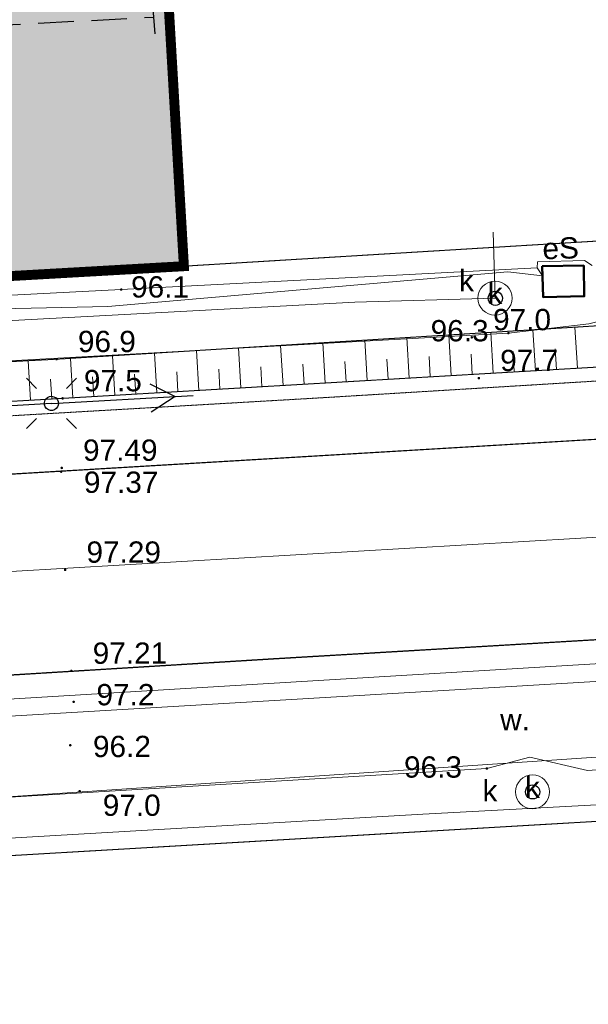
# Model space of a CAD drawing. Extents: x 7422214 to 7520672, y 5676479 to 5816239.
# Tile 30 of 42: x 7488437 to 7490438, y 5776709 to 5780177. Entities that reach past the tile are written whole.
import ezdxf
from ezdxf.enums import TextEntityAlignment as Align

# ---------------------------------------------------------------- set-up
doc = ezdxf.new("R2010")
doc.units = 0
for name, pattern in [('DASHED', [0.75, 0.5, -0.25]), ('HIDDEN', [0.375, 0.25, -0.125]), ('PRZER2-1', [1.5, 1, -0.5]), ('PRZER2_5-1', [1.75, 1.25, -0.5]), ('PRZER3-1', [2, 1.5, -0.5])]:
    doc.linetypes.add(name, pattern=pattern)
doc.layers.get('0').update_dxf_attribs({"linetype": 'CONTINUOUS'})
doc.layers.add('!!mapa dcp', color=254, linetype='CONTINUOUS', lineweight=25)
doc.layers.add('s_drenaż', color=5, linetype='CONTINUOUS', lineweight=30)
doc.layers.add('a_zieleń', color=7, linetype='CONTINUOUS', true_color=0xb7d7ad)
doc.layers.add('Granica_opracowania', color=12, linetype='DASHED')
doc.styles.add('Arial', font='arial.ttf')

# ---------------------------------------------------------------- blocks, each defined once
blk = doc.blocks.new('GSPWPN1')
blk.add_hatch(color=0).paths.add_polyline_path([(-0.045, 0), (-0.043467, -0.011647), (-0.038971, -0.0225), (-0.03182, -0.03182), (-0.0225, -0.038971), (-0.011647, -0.043467), (0, -0.045), (0.011647, -0.043467), (0.0225, -0.038971), (0.03182, -0.03182), (0.038971, -0.0225), (0.043467, -0.011647), (0.045, 0), (0.043467, 0.011647), (0.038971, 0.0225), (0.03182, 0.03182), (0.0225, 0.038971), (0.011647, 0.043467), (0, 0.045), (-0.011647, 0.043467), (-0.0225, 0.038971), (-0.03182, 0.03182), (-0.038971, 0.0225), (-0.043467, 0.011647)])
blk = doc.blocks.new('GSPWPS1')
blk.add_hatch(color=0).paths.add_polyline_path([(-0.045, 0), (-0.043467, -0.011647), (-0.038971, -0.0225), (-0.03182, -0.03182), (-0.0225, -0.038971), (-0.011647, -0.043467), (0, -0.045), (0.011647, -0.043467), (0.0225, -0.038971), (0.03182, -0.03182), (0.038971, -0.0225), (0.043467, -0.011647), (0.045, 0), (0.043467, 0.011647), (0.038971, 0.0225), (0.03182, 0.03182), (0.0225, 0.038971), (0.011647, 0.043467), (0, 0.045), (-0.011647, 0.043467), (-0.0225, 0.038971), (-0.03182, 0.03182), (-0.038971, 0.0225), (-0.043467, 0.011647)])
blk = doc.blocks.new('GUPESH1')
blk.add_hatch(color=0).paths.add_polyline_path([(-0.045, 0), (-0.043467, -0.011647), (-0.038971, -0.0225), (-0.03182, -0.03182), (-0.0225, -0.038971), (-0.011647, -0.043467), (0, -0.045), (0.011647, -0.043467), (0.0225, -0.038971), (0.03182, -0.03182), (0.038971, -0.0225), (0.043467, -0.011647), (0.045, 0), (0.043467, 0.011647), (0.038971, 0.0225), (0.03182, 0.03182), (0.0225, 0.038971), (0.011647, 0.043467), (0, 0.045), (-0.011647, 0.043467), (-0.0225, 0.038971), (-0.03182, 0.03182), (-0.038971, 0.0225), (-0.043467, 0.011647)])
blk = doc.blocks.new('GUPTSH1')
blk.add_hatch(color=0).paths.add_polyline_path([(-0.045, 0), (-0.043467, -0.011647), (-0.038971, -0.0225), (-0.03182, -0.03182), (-0.0225, -0.038971), (-0.011647, -0.043467), (0, -0.045), (0.011647, -0.043467), (0.0225, -0.038971), (0.03182, -0.03182), (0.038971, -0.0225), (0.043467, -0.011647), (0.045, 0), (0.043467, 0.011647), (0.038971, 0.0225), (0.03182, 0.03182), (0.0225, 0.038971), (0.011647, 0.043467), (0, 0.045), (-0.011647, 0.043467), (-0.0225, 0.038971), (-0.03182, 0.03182), (-0.038971, 0.0225), (-0.043467, 0.011647)])
blk = doc.blocks.new('GUPKSD1_1')
at = {"color": 0}
blk.add_lwpolyline([(0, 0.25), (0.064705, 0.241481), (0.125, 0.216506), (0.176777, 0.176777), (0.216506, 0.125), (0.241481, 0.064705), (0.25, 0), (0.241481, -0.064705), (0.216506, -0.125), (0.176777, -0.176777), (0.125, -0.216506), (0.064705, -0.241481), (0, -0.25), (-0.064705, -0.241481), (-0.125, -0.216506), (-0.176777, -0.176777), (-0.216506, -0.125), (-0.241481, -0.064705), (-0.25, 0), (-0.241481, 0.064705), (-0.216506, 0.125), (-0.176777, 0.176777), (-0.125, 0.216506), (-0.064705, 0.241481)], close=True, dxfattribs=at)
blk = doc.blocks.new('GUPISL1_9')
at = {"color": 0}
for points in [[(-0.883883, 0.883883), (-0.53033, 0.53033)], [(0.883883, 0.883883), (0.53033, 0.53033)], [(-0.883883, -0.883883), (-0.53033, -0.53033)], [(0.883883, -0.883883), (0.53033, -0.53033)]]:
    blk.add_lwpolyline(points, dxfattribs=at)
blk.add_lwpolyline([(0, 0.25), (0.085505, 0.234922), (0.160697, 0.19151), (0.216507, 0.125), (0.241482, 0.064705), (0.25, 0), (0.241482, -0.064705), (0.216507, -0.125), (0.170042, -0.183262), (0.10847, -0.225242), (0.03726, -0.247207), (-0.03726, -0.247207), (-0.10847, -0.225242), (-0.170042, -0.183262), (-0.216507, -0.125), (-0.243732, -0.05563), (-0.2493, 0.018682), (-0.232718, 0.091335), (-0.195458, 0.155872), (-0.14083, 0.20656), (-0.07369, 0.238893)], close=True, dxfattribs=at)
blk = doc.blocks.new('GULENN1')
at = {"color": 0}
for points in [[(3.491081, 0.5), (4.357107, 0), (3.491081, -0.5)], [(0, 0), (5, 0)]]:
    blk.add_lwpolyline(points, dxfattribs=at)
blk = doc.blocks.new('mapa dcp')
at = {"layer": '!!mapa dcp', "color": 252, "linetype": 'PRZER3-1', "lineweight": 18}
for points in [[(32419.2, 6023), (29525.6, 5924.3), (25971.9, 5725.1), (5209.1, 4559.6), (9690.8, 8513.7), (2272, 8029.7), (2452.2, 4404.9), (2641.9, 2978.1), (4149.9, 1483.1), (6064.9, 791.1), (6703.3, 790.9), (6704.3, 769.9), (20715.4, 1622.5), (32419.2, 2334.6)], [(32419.2, 6023), (29525.6, 5924.3), (25971.9, 5725.1), (5209.1, 4559.6), (9690.8, 8513.7), (2272, 8029.7), (2452.2, 4404.9), (2641.9, 2978.1), (4149.9, 1483.1), (6064.9, 791.1), (6703.3, 790.9), (6704.3, 769.9), (20715.4, 1622.5), (32419.2, 2334.6)], [(32419.2, 2334.6), (20715.4, 1622.5), (6704.3, 769.9), (4287.5, 622.6), (3208.5, 1558.3), (-645.1, 1324.1), (37.9, -638.9), (720.9, -2600.9), (1203, -2572.8), (3591.1, -2433.4), (4488.8, -1380.3), (6777.6, -1245.9), (20836.4, -423.2), (32419.2, 254.5)], [(9631.9, -450.9), (11066.9, -370.9), (12977.9, -252.9), (15890.9, -72.9), (19352.9, 132.1), (19310.9, 836.1), (14706.9, 562.1), (13264.9, 471.1), (10979.9, 330.1), (8834.9, 212.1), (6613.9, 76.1)], [(32419.2, 254.5), (20836.4, -423.2), (6777.6, -1245.9), (6091.9, -1531.9), (4653.9, -1656.9), (3658.1, -2863.3), (4420.7, -7677.7), (4597.2, -8794.3)]]:
    blk.add_lwpolyline(points, dxfattribs=at)
at = {"layer": '!!mapa dcp', "color": 252, "linetype": 'Continuous', "lineweight": 18}
for points in [[(32419.2, 2334.6), (6704.3, 769.9), (6703.3, 790.9), (6064.9, 791.1), (4149.9, 1483.1), (2641.9, 2978.1), (2452.2, 4404.9), (25971.9, 5725.1), (29525.6, 5924.3), (32419.2, 6023)], [(32419.2, 2334.6), (6704.3, 769.9), (6741.4, -247), (32419.2, 1256)], [(32419.2, 2113.6), (30526.9, 1991.1), (30186.9, 1922.1), (29811.9, 1935.1), (29137.9, 1912.1), (25728.9, 1722.1), (20968.9, 1441.1), (17457.9, 1254.1), (17271.9, 1245.1), (17110.9, 1133.1), (17000.9, 1106.1), (16717.9, 1074.1), (14834.9, 969.1), (12430.9, 864.1), (9803.9, 680.1), (9300.9, 676.1), (9081.9, 668.1), (8811.9, 563.1), (8385.9, 495.1), (6908.9, 448.1), (6710.2, 565.2)], [(3041.5, 502.8), (4924.4, 598.7), (8490.8, 775.3), (12802.7, 1002.1), (16177.2, 1183.5), (16671.6, 1196.6), (16664.3, 1429.9)], [(17012.9, 1312.1), (16985.9, 1330.1), (16819.9, 1325.1), (16818.9, 1304.1), (16837.9, 1276.1)], [(16837.9, 1276.1), (16715.9, 1290.1), (15307.9, 1168.1), (14334.9, 1147.1), (13207.9, 1056.1), (12900.9, 1014.1), (12864.9, 434.1), (12858.9, -252.9), (12876.9, -687.9), (10500.9, -849.9), (9245.9, -912.9), (6897.9, -1074.9), (4398.9, -1231.9), (3916.9, -1768.9), (3611.9, -2127.9), (3263.9, -2589.9), (3643.9, -2992.9), (3917.9, -4961.9), (4092.9, -6145.9), (4513.9, -8553.9), (4551.2, -8794.3)], [(7343.9, 630.1), (7681.5, 647), (10638.4, 802.8), (11333.7, 842.5), (12559.4, 912.4), (12786.6, 1095.4), (15355.3, 1227.5), (16818.9, 1304.1)], [(32419.2, 1256), (6741.4, -247), (6777.6, -1245.9), (32419.2, 254.5)], [(16664.7, 932.8), (16656.3, 1076.6)], [(16812.7, 941.5), (16804.2, 1085.7)], [(16960.7, 950.2), (16952.2, 1094.9)], [(16220.6, 906.8), (16212.3, 1049.1)], [(16368.6, 915.5), (16360.3, 1058.3)], [(16516.7, 924.2), (16508.3, 1067.4)], [(15628.5, 872.2), (15620.3, 1012.5)], [(15776.6, 880.8), (15768.3, 1021.7)], [(15924.6, 889.5), (15916.3, 1030.8)], [(16072.6, 898.2), (16064.3, 1040)], [(16738.7, 937.2), (16734.5, 1009.1)], [(16886.7, 945.8), (16882.5, 1018.1)], [(15036.5, 837.5), (15028.3, 976.8)], [(15184.5, 846.2), (15176.3, 985.1)], [(15332.5, 854.8), (15324.3, 994.2)], [(15480.5, 863.5), (15472.3, 1003.4)], [(16146.6, 902.5), (16142.4, 973.5)], [(16294.6, 911.2), (16290.5, 982.4)], [(16442.6, 919.8), (16438.5, 991.3)], [(16590.7, 928.5), (16586.5, 1000.2)], [(15554.5, 867.8), (15550.4, 937.9)], [(15702.5, 876.5), (15698.4, 946.8)], [(15850.6, 885.2), (15846.4, 955.7)], [(15998.6, 893.8), (15994.4, 964.6)], [(15110.5, 841.8), (15106.4, 911.3)], [(15258.5, 850.5), (15254.4, 920.1)], [(15406.5, 859.2), (15402.4, 929)], [(198.5, -1100.2), (1655.4, -1016.1), (5534, -787.1), (6385.5, -737.8), (10232.5, -500), (13925.7, -277.7), (16905.7, -98.2), (21189.2, 158.3), (21335.8, 162.6), (23157, 257.1), (27273.8, 455.9), (28650, 550.7)], [(21183.9, -187.9), (18291.9, -373.9), (16995.9, -466.9), (16792.9, -419.9), (16641.9, -459.9), (14629.9, -580.9), (13257.9, -704.9), (13038.9, -747.9), (10867.9, -913.9), (10515.9, -934.9), (10283.9, -949.9), (7891.9, -1094.9), (4402.9, -1274.9), (3419.9, -2501.9), (3421.9, -2566.9), (3434.9, -2634.9), (3563.9, -2896.9), (3605.9, -3088.9), (3768.9, -4134.9), (3828.9, -4616.9), (1348.9, -5004.9), (54.9, -4045.9)], [(32419.2, -5575.6), (30932.3, -6454.4), (4420.7, -7677.7), (3658.1, -2863.3), (4653.9, -1656.9), (6091.9, -1531.9), (6777.6, -1245.9), (32419.2, 254.5)], [(3828.2, -2094.8), (4466, -1305.2), (10215.3, -981.3), (16416.3, -620.6), (18538, -506.9), (21651.3, -333.7), (26604.7, -52.1), (28718.1, 61.6)]]:
    blk.add_lwpolyline(points, dxfattribs=at)
at = {"layer": '!!mapa dcp', "color": 252, "linetype": 'Continuous', "lineweight": 50}
blk.add_lwpolyline([(16836.9, 1310.1), (16982.9, 1312.1), (16984.9, 1204.1), (16839.9, 1201.1)], close=True, dxfattribs=at)
at = {"layer": '!!mapa dcp', "color": 252, "linetype": 'Continuous', "lineweight": 18}
for points in [[(16670.7, 1137.2, -1), (16670.7, 1257.2, -1)], [(16802.6, -602.1, -1), (16802.6, -482.1, -1)]]:
    blk.add_lwpolyline(points, format="xyb", close=True, dxfattribs=at)
at = {"layer": '!!mapa dcp', "color": 252, "linetype": 'PRZER2_5-1', "lineweight": 18}
blk.add_lwpolyline([(11046.9, 605.1), (15148.9, 844.1), (19025.9, 1071.1), (19041.9, 1224.1), (15127.9, 982.1), (11052.9, 765.1), (11002.9, 762.1), (11011.9, 602.1)], close=True, dxfattribs=at)
at = {"layer": '!!mapa dcp', "color": 252, "linetype": 'PRZER2-1', "lineweight": 18}
for points in [[(19027.9, 1027.1), (16059.9, 846.1), (14162.9, 736.1), (12105.9, 608.1), (8466.9, 391.1), (6611.9, 288.1)], [(6613.9, 76.1), (8834.9, 212.1), (10979.9, 330.1), (13264.9, 471.1), (14706.9, 562.1), (19310.9, 836.1)]]:
    blk.add_lwpolyline(points, dxfattribs=at)
at = {"layer": '!!mapa dcp', "color": 252, "linetype": 'Continuous', "lineweight": 25}
for points in [[(6613.9, 76.1), (8834.9, 212.1), (10979.9, 330.1), (13264.9, 471.1), (14706.9, 562.1), (19310.9, 836.1)], [(6590.9, -631.9), (9631.9, -450.9), (11066.9, -370.9), (12977.9, -252.9), (15890.9, -72.9), (19352.9, 132.1)]]:
    blk.add_lwpolyline(points, dxfattribs=at)
at = {"layer": '!!mapa dcp', "color": 252, "linetype": 'Continuous', "lineweight": 18}
blk.add_lwpolyline([(6304.9, -902.9), (7966, -689.6), (21999.7, 141.2), (27164.8, 476.7), (27177.4, 204.4), (18889, -293.8), (11300.9, -805.9), (6313.9, -1049.9)], close=True, dxfattribs=at)
at = {"layer": '!!mapa dcp', "color": 252, "linetype": 'Continuous', "lineweight": 5, "xscale": 100, "yscale": 100, "zscale": 100}
for name, p in [('GUPESH1', (15355.3, 1227.5)), ('GUPTSH1', (16717.9, 1074.1)), ('GSPWPN1', (16588.9, 1059.1)), ('GSPWPN1', (15127.9, 982.1)), ('GSPWPN1', (16613.9, 915.1)), ('GSPWPN1', (15148.9, 844.1)), ('GSPWPS1', (15143.9, 586.1)), ('GSPWPS1', (15145.9, 599.1)), ('GSPWPS1', (15157.9, 240.1)), ('GSPWPS1', (15179.9, -115.9)), ('GSPWPN1', (15187.9, -224.9)), ('GSPWPN1', (15175.9, -377.9)), ('GUPESH1', (16641.9, -459.9)), ('GSPWPN1', (15208.9, -539.9))]:
    blk.add_blockref(name, p, dxfattribs=at)
at = {"layer": '!!mapa dcp', "color": 252, "linetype": 'Continuous', "lineweight": 18, "xscale": 100, "yscale": 100, "zscale": 100}
for name, p in [('GUPKSD1_1', (16671.6, 1196.6)), ('GUPISL1_9', (15109.7, 826.3)), ('GUPKSD1_1', (16802.9, -542.1))]:
    blk.add_blockref(name, p, dxfattribs=at)
at = {"layer": '!!mapa dcp', "color": 252, "linetype": 'Continuous', "lineweight": 18}
for xscale, yscale, zscale, rotation in [(100, 100, 100, 3.219821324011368), (99.99999999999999, 99.99999999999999, 99.99999999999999, 183.4254217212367)]:
    blk.add_blockref('GULENN1', (15109.7, 826.3), dxfattribs=dict(at, xscale=xscale, yscale=yscale, zscale=zscale, rotation=rotation))
at = {"layer": '!!mapa dcp', "color": 252, "linetype": 'Continuous', "lineweight": 0, "style": 'Arial'}
blk.add_text('eS', height=75, rotation=1.7253, dxfattribs=at).set_placement((16902.7, 1335.7), align=Align.CENTER)
for p in [(16596.6, 1221.6), (16679.2, -575.9)]:
    blk.add_text('k', height=75, dxfattribs=at).set_placement(p, align=Align.RIGHT)
for s, p in [('96.1', (15389.9, 1199.3)), ('97.0', (16663.9, 1084.1)), ('96.9', (15202.9, 1007.1)), ('97.7', (16688.9, 940.1)), ('97.5', (15223.9, 869.1)), ('97.49', (15220.9, 624.1)), ('97.37', (15223.9, 511.2)), ('97.29', (15232.9, 265.1)), ('97.21', (15254.9, -90.9)), ('97.2', (15268.1, -237.2)), ('96.2', (15255.8, -419.6)), ('97.0', (15290.3, -626.6))]:
    blk.add_text(s, height=75, dxfattribs=at).set_placement(p)
for s, p in [('k', (16670.7, 1176)), ('w.', (16741.2, -325.6)), ('k', (16802.6, -563.3))]:
    blk.add_text(s, height=75, dxfattribs=at).set_placement(p, align=Align.CENTER)
for p in [(16444.3, 1045), (16350.5, -492)]:
    blk.add_text('96.3', height=75, rotation=360, dxfattribs=at).set_placement(p)

msp = doc.modelspace()

# ---------------------------------------------------------------- hatches: boundary and pattern name
at = {"layer": 'a_zieleń', "linetype": 'Continuous'}
h = msp.add_hatch(color=256, dxfattribs=at)
h.dxf.hatch_style = 1
h.paths.add_polyline_path([(7477680.8, 5782007.1), (7477436.3, 5781976.2), (7477436.7, 5781976.3), (7477680.3, 5782007)], flags=16)
h.paths.add_polyline_path([(7476639.2, 5781875.6), (7476883.3, 5781906.4)], flags=16)
h.paths.add_polyline_path([(7476171.4, 5781919.8), (7476183.4, 5781824.5)], flags=16)
h.paths.add_polyline_path([(7476291.2, 5781013.6), (7476279.2, 5781108.8), (7476523.2, 5781139.6), (7476535.3, 5781044.4)], flags=16)
edge = h.paths.add_edge_path()
edge.add_line((7485785.9, 5779936.9), (7485814, 5779395.2))
edge.add_line((7485814, 5779395.2), (7485819.6, 5779288.6))
edge.add_line((7485819.6, 5779288.6), (7484756.9, 5779313.5))
edge.add_line((7484756.9, 5779313.5), (7484756.3, 5779323.9))
edge.add_line((7484756.3, 5779323.9), (7484744.6, 5779543.1))
edge.add_line((7484744.6, 5779543.1), (7484723.3, 5779964.1))
edge.add_arc((7484728.2, 5779864.1), 100.1, 92.8228, 101.141)
edge.add_arc((7485293.9, 5777491.5), 2539.1, 103.3205, 119.6649)
edge.add_arc((7485278.7, 5777530.5), 2497.7, 119.8049, 119.8113)
edge.add_arc((7483294.4, 5781153.6), 1634.3, 274.3624, 297.0227, ccw=False)
edge.add_line((7483418.7, 5779524), (7481876.1, 5779434.6))
edge.add_arc((7481824, 5780333.1), 900, 210.5508, 273.3153, ccw=False)
edge.add_line((7481049, 5779875.7), (7480668.7, 5779854.1))
edge.add_line((7480668.7, 5779854.1), (7480653.4, 5780123.7))
edge.add_line((7480653.4, 5780123.7), (7480637.2, 5780410.2))
edge.add_line((7480637.2, 5780410.2), (7480917.3, 5780426.1))
edge.add_line((7480917.3, 5780426.1), (7480898.4, 5780754.2))
edge.add_line((7480898.4, 5780754.2), (7480618.7, 5780738.3))
edge.add_line((7480618.7, 5780738.3), (7480602.5, 5781024.8))
edge.add_line((7480602.5, 5781024.8), (7480882, 5781040.7))
edge.add_line((7480882, 5781040.7), (7480859.7, 5781431.4))
edge.add_line((7480859.7, 5781431.4), (7480260.7, 5781397.5))
edge.add_line((7480260.7, 5781397.5), (7480128.7, 5781390.5))
edge.add_line((7480128.7, 5781390.5), (7480169.5, 5780605))
edge.add_line((7480169.5, 5780605), (7478773, 5780531.5))
edge.add_line((7478773, 5780531.5), (7478699.3, 5781931.8))
edge.add_line((7478699.3, 5781931.8), (7480095.8, 5782005.3))
edge.add_line((7480095.8, 5782005.3), (7480122.9, 5781490.7))
edge.add_line((7480122.9, 5781490.7), (7480251.4, 5781497.4))
edge.add_line((7480251.4, 5781497.4), (7480224.8, 5782011.6))
edge.add_line((7480224.8, 5782011.6), (7480224, 5782011.7))
edge.add_line((7480224, 5782011.7), (7480217.4, 5782128.8))
edge.add_line((7480217.4, 5782128.8), (7480152.2, 5782125.1))
edge.add_line((7480152.2, 5782125.1), (7480125.8, 5782592.4))
edge.add_line((7480125.8, 5782592.4), (7480792.9, 5782630.4))
edge.add_line((7480792.9, 5782630.4), (7480792.9, 5782630.4))
edge.add_line((7480792.9, 5782630.4), (7486186.1, 5782938.2))
edge.add_arc((7486224.7, 5782378.6), 560.9, 50.3638, 93.9436, ccw=False)
edge.add_line((7486582.5, 5782810.5), (7487462.1, 5782860.7))
edge.add_line((7487462.1, 5782860.7), (7487481.7, 5782511.3))
edge.add_line((7487481.7, 5782511.3), (7487662, 5782521.6))
edge.add_line((7487662, 5782521.6), (7487693.6, 5781975.5))
edge.add_line((7487693.6, 5781975.5), (7487513.3, 5781965.2))
edge.add_line((7487513.3, 5781965.2), (7487443.8, 5781961.2))
edge.add_line((7487443.8, 5781961.2), (7487524.1, 5780570.7))
edge.add_line((7487524.1, 5780570.7), (7486924.2, 5780536.1))
edge.add_line((7486924.2, 5780536.1), (7486980.6, 5779547.9))
edge.add_arc((7487978.9, 5779604.8), 1000, 183.2662, 199.3987)
edge.add_arc((7487978.9, 5779604.8), 1000, 199.3987, 204.2311)
edge.add_line((7487067, 5779194.4), (7487988.4, 5779250.5))
edge.add_line((7487988.4, 5779250.5), (7489015.2, 5779308.9))
edge.add_line((7489015.2, 5779308.9), (7488792.5, 5783133.8))
edge.add_line((7488792.5, 5783133.8), (7475891.6, 5782404.1))
edge.add_line((7475891.6, 5782404.1), (7476081.4, 5780977.3))
edge.add_line((7476081.4, 5780977.3), (7477590.9, 5779482.7))
edge.add_line((7477590.9, 5779482.7), (7479429.4, 5778791.4))
edge.add_line((7479429.4, 5778791.4), (7480142.7, 5778790.1))
edge.add_line((7480142.7, 5778790.1), (7480143.7, 5778769.1))
edge.add_line((7480143.7, 5778769.1), (7486178, 5779136.3))
edge.add_arc((7485333.4, 5779254.3), 852.8, 352.045, 362.5678)
edge.add_arc((7485381.3, 5779254.3), 805, 2.7202, 3.2248)
edge.add_arc((7485419.5, 5779263.9), 766.2, 2.6713, 61.4414)

# ---------------------------------------------------------------- linework, layer by layer
at = {"layer": 'Granica_opracowania', "ltscale": 300, "const_width": 35}
msp.add_lwpolyline([(7486049.1, 5779132), (7487833.7, 5779241.6), (7489015.2, 5779308.9), (7488792.5, 5783133.8), (7475891.6, 5782404.1), (7476081.4, 5780977.3), (7477590.9, 5779482.7), (7479429, 5778790.3), (7480142.7, 5778790.1), (7480143.7, 5778769.1), (7485849.5, 5779119.7), (7485944.9, 5777535.8), (7486144.6, 5777545.8), (7486049.1, 5779132)], dxfattribs=at)
at = {"layer": 's_drenaż'}
msp.add_line((7488903.9, 5780244.7), (7488912.4, 5780127.7), dxfattribs=at)
at = {"layer": 's_drenaż', "color": 8, "linetype": 'HIDDEN', "ltscale": 500}
msp.add_line((7477829.5, 5779608.9), (7488908.2, 5780186.2), dxfattribs=at)

# ---------------------------------------------------------------- block references
msp.add_blockref('mapa dcp', (7473439.4, 5777999.2))

doc.saveas('drawing.dxf')
